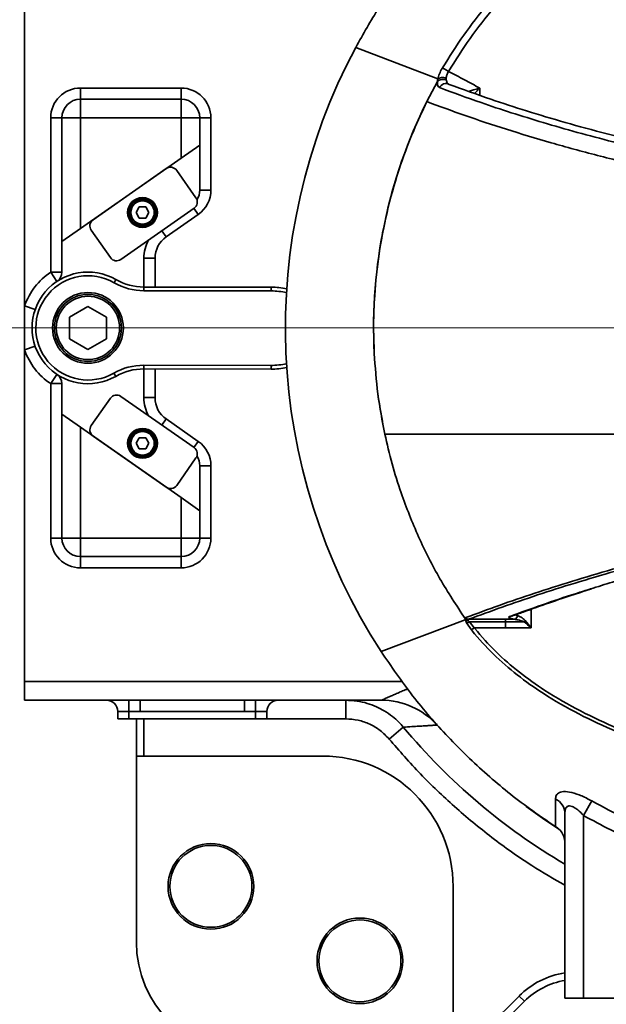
# Model space of a CAD drawing. Header units: millimetres. Extents: x 6316 to 18291, y -19059 to -9021.
# Tile 9 of 146: x 10353 to 10510, y -15990 to -15726. Entities that reach past the tile are written whole.
import ezdxf

# ---------------------------------------------------------------- set-up
doc = ezdxf.new("R2010")
doc.units = ezdxf.units.MM
doc.header["$LTSCALE"] = 10
doc.linetypes.add('CENTER', pattern=[50.8, 31.75, -6.35, 6.35, -6.35])
doc.layers.add('中心线层', color=1, linetype='CENTER')

msp = doc.modelspace()

# ---------------------------------------------------------------- linework, layer by layer
at = {"color": 7, "linetype": 'Continuous', "lineweight": 35}
for p, q in [((10354.24, -15802.46), (10354.24, -15713.37)), ((10465.15, -15741.5), (10443.09, -15733.03)), ((10462.2, -15747.6), (10465.03, -15742.21)), ((10467.39, -15741.3), (10467.41, -15741.76)), ((10369.24, -15743.94), (10396.24, -15743.94)), ((10369.24, -15743.94), (10369.24, -15746.94)), ((10396.24, -15743.94), (10396.24, -15746.94)), ((10476.41, -15743.95), (10476.41, -15745.9)), ((10369.24, -15746.94), (10369.24, -15751.94)), ((10369.24, -15746.94), (10396.24, -15746.94)), ((10396.24, -15746.94), (10396.24, -15751.94)), ((10361.24, -15751.94), (10364.24, -15751.94)), ((10361.24, -15793.41), (10361.24, -15751.94)), ((10364.24, -15751.94), (10369.24, -15751.94)), ((10364.24, -15785.2), (10364.24, -15751.94)), ((10396.24, -15751.94), (10369.24, -15751.94)), ((10369.24, -15751.94), (10369.24, -15781.7)), ((10401.24, -15751.94), (10396.24, -15751.94)), ((10396.24, -15762.79), (10396.24, -15751.94)), ((10401.24, -15751.94), (10401.24, -15759.29)), ((10404.24, -15751.94), (10401.24, -15751.94)), ((10404.24, -15751.94), (10404.24, -15771.34)), ((10401.24, -15759.29), (10396.24, -15762.79)), ((10401.24, -15771.34), (10401.24, -15759.29)), ((10396.24, -15762.79), (10369.24, -15781.7)), ((10392.27, -15765.58), (10372.61, -15779.34)), ((10400.21, -15773.44), (10395.05, -15766.07)), ((10404.24, -15771.34), (10401.24, -15771.34)), ((10380.06, -15789.99), (10399.72, -15776.23)), ((10384.15, -15777.37), (10385.01, -15775.87)), ((10385.01, -15778.87), (10384.15, -15777.37)), ((10385.01, -15775.87), (10386.74, -15775.87)), ((10386.74, -15775.87), (10387.61, -15777.37)), ((10387.61, -15777.37), (10386.74, -15778.87)), ((10400.83, -15777.89), (10399.69, -15776.25)), ((10386.74, -15778.87), (10385.01, -15778.87)), ((10400.83, -15777.89), (10392.23, -15783.91)), ((10369.24, -15781.7), (10364.24, -15785.2)), ((10372.12, -15782.13), (10377.28, -15789.5)), ((10392.23, -15783.91), (10391.08, -15782.28)), ((10364.24, -15785.2), (10364.24, -15793.41)), ((10386.24, -15789.65), (10386.24, -15797.39)), ((10386.24, -15789.65), (10389.24, -15789.65)), ((10389.24, -15789.65), (10389.24, -15797.4)), ((10361.24, -15793.41), (10364.24, -15793.41)), ((10361.24, -15793.41), (10362.91, -15795.9)), ((10378.74, -15795.38), (10378.24, -15796.25)), ((10386.23, -15797.39), (10386.22, -15798.39)), ((10420.41, -15798.44), (10386.22, -15798.39)), ((10386.23, -15797.39), (10420.41, -15797.44)), ((10420.41, -15797.44), (10420.41, -15798.44)), ((10354.24, -15814.29), (10354.24, -15802.46)), ((10354.24, -15802.46), (10357.08, -15803.44)), ((10371.24, -15802.6), (10366.24, -15805.49)), ((10376.24, -15805.49), (10371.24, -15802.6)), ((10366.24, -15805.49), (10366.24, -15811.26)), ((10376.24, -15811.26), (10376.24, -15805.49)), ((10366.24, -15811.26), (10371.24, -15814.15)), ((10371.24, -15814.15), (10376.24, -15811.26)), ((10354.24, -15814.29), (10357.08, -15813.3)), ((10354.24, -15903.37), (10354.24, -15814.29)), ((10386.2, -15818.39), (10420.38, -15818.44)), ((10386.2, -15819.39), (10386.2, -15818.39)), ((10420.38, -15819.44), (10386.2, -15819.39)), ((10386.24, -15819.39), (10386.24, -15827.1)), ((10389.24, -15819.4), (10389.24, -15827.1)), ((10420.38, -15818.44), (10420.38, -15819.44)), ((10362.91, -15820.85), (10361.24, -15823.34)), ((10378.71, -15821.38), (10378.21, -15820.52)), ((10364.24, -15823.34), (10361.24, -15823.34)), ((10361.24, -15864.81), (10361.24, -15823.34)), ((10364.24, -15831.55), (10364.24, -15823.34)), ((10377.28, -15827.25), (10372.12, -15834.62)), ((10399.72, -15840.52), (10380.06, -15826.76)), ((10386.24, -15827.1), (10389.24, -15827.1)), ((10364.24, -15864.81), (10364.24, -15831.55)), ((10364.24, -15831.55), (10369.24, -15835.05)), ((10391.08, -15834.47), (10392.23, -15832.83)), ((10392.23, -15832.83), (10400.83, -15838.86)), ((10369.24, -15835.05), (10369.24, -15864.81)), ((10369.24, -15835.05), (10396.24, -15853.96)), ((10372.61, -15837.41), (10392.27, -15851.17)), ((10384.15, -15839.37), (10385.01, -15837.87)), ((10385.01, -15837.87), (10386.74, -15837.87)), ((10386.74, -15837.87), (10387.61, -15839.37)), ((10385.01, -15840.87), (10384.15, -15839.37)), ((10386.74, -15840.87), (10385.01, -15840.87)), ((10387.61, -15839.37), (10386.74, -15840.87)), ((10399.69, -15840.5), (10400.83, -15838.86)), ((10395.05, -15850.68), (10400.21, -15843.31)), ((10401.24, -15845.41), (10401.24, -15857.46)), ((10401.24, -15845.41), (10404.24, -15845.41)), ((10404.24, -15845.41), (10404.24, -15864.81)), ((10396.24, -15864.81), (10396.24, -15853.96)), ((10396.24, -15853.96), (10401.24, -15857.46)), ((10401.24, -15857.46), (10401.24, -15864.81)), ((10364.24, -15864.81), (10361.24, -15864.81)), ((10369.24, -15864.81), (10364.24, -15864.81)), ((10369.24, -15864.81), (10396.24, -15864.81)), ((10369.24, -15864.81), (10369.24, -15869.81)), ((10396.24, -15864.81), (10401.24, -15864.81)), ((10396.24, -15864.81), (10396.24, -15869.81)), ((10401.24, -15864.81), (10404.24, -15864.81)), ((10396.24, -15869.81), (10369.24, -15869.81)), ((10369.24, -15869.81), (10369.24, -15872.81)), ((10396.24, -15869.81), (10396.24, -15872.81)), ((10396.24, -15872.81), (10369.24, -15872.81)), ((10490.18, -15883.93), (10490.18, -15888.89)), ((10449.9, -15895.27), (10472.52, -15886.76)), ((10472.52, -15886.76), (10472.48, -15886.46)), ((10472.52, -15886.77), (10472.52, -15886.76)), ((10474.18, -15889.47), (10472.87, -15887.55)), ((10473.63, -15887.31), (10474.92, -15888.89)), ((10483.26, -15886.64), (10485.75, -15886.64)), ((10483.26, -15888.89), (10474.92, -15888.89)), ((10490.18, -15888.89), (10483.26, -15888.89)), ((10354.24, -15903.37), (10354.24, -15908.37)), ((10455.68, -15903.37), (10354.24, -15903.37)), ((10354.24, -15908.37), (10450, -15908.37)), ((10382.24, -15911.37), (10382.24, -15908.37)), ((10385.24, -15908.37), (10385.24, -15911.37)), ((10413.24, -15911.37), (10413.24, -15908.37)), ((10416.24, -15911.37), (10416.24, -15908.37)), ((10440.44, -15908.37), (10440.44, -15913.37)), ((10450.01, -15908.37), (10450, -15908.37)), ((10382.24, -15911.37), (10379.24, -15911.37)), ((10379.24, -15913.37), (10379.24, -15911.37)), ((10382.24, -15911.37), (10382.24, -15913.37)), ((10385.24, -15911.37), (10382.24, -15911.37)), ((10413.24, -15911.37), (10385.24, -15911.37)), ((10416.24, -15911.37), (10413.24, -15911.37)), ((10419.24, -15911.37), (10416.24, -15911.37)), ((10416.24, -15913.37), (10416.24, -15911.37)), ((10419.24, -15911.37), (10419.24, -15913.37)), ((10382.24, -15913.37), (10379.24, -15913.37)), ((10416.24, -15913.37), (10382.24, -15913.37)), ((10384.24, -15913.37), (10384.24, -15923.37)), ((10386.24, -15923.37), (10386.24, -15913.37)), ((10419.24, -15913.37), (10416.24, -15913.37)), ((10419.24, -15913.37), (10440.44, -15913.37)), ((10464.91, -15915.05), (10464.92, -15915.04)), ((10464.92, -15915.04), (10466.93, -15917.25)), ((10452.06, -15918.79), (10455.88, -15915.6)), ((10384.24, -15923.37), (10386.24, -15923.37)), ((10384.24, -15923.37), (10384.24, -15973.37)), ((10434.24, -15923.37), (10386.24, -15923.37)), ((10506.44, -15935.41), (10504.24, -15939.35)), ((10499.24, -15988.37), (10499.24, -15938.76)), ((10504.24, -15939.35), (10504.24, -15988.37)), ((10469.24, -16001.07), (10469.24, -15958.37)), ((10478.69, -15996.1), (10486.97, -15987.82)), ((10488.39, -15989.23), (10480.1, -15997.52)), ((10488.39, -15989.23), (10486.97, -15987.82)), ((10504.24, -15988.37), (10499.24, -15988.37)), ((10534.24, -15988.37), (10504.24, -15988.37))]:
    msp.add_line(p, q, dxfattribs=at)
at = {"color": 7, "linetype": 'Continuous', "lineweight": 35, "flags": 128}
for points in [[(10466.4, -15738.5), (10466.51, -15738.57), (10466.65, -15738.65), (10466.83, -15738.75), (10467.03, -15738.88), (10467.26, -15739.01), (10467.5, -15739.15), (10467.76, -15739.31), (10468.02, -15739.46)], [(10484.53, -15885.84), (10484.72, -15885.82), (10484.87, -15885.78)], [(10484.87, -15885.78), (10484.9, -15885.77), (10484.97, -15885.74)], [(10473.4, -15886.64), (10480.86, -15886.64), (10483.26, -15886.64)], [(10483.26, -15887.31), (10481.26, -15887.31), (10473.63, -15887.31)], [(10488.28, -15887.31), (10486.6, -15887.31), (10483.26, -15887.31)], [(10488.89, -15936.92), (10493.22, -15940.03), (10497.66, -15942.99)]]:
    msp.add_lwpolyline(points, dxfattribs=at)
at = {"color": 7, "linetype": 'Continuous', "lineweight": 35}
for centre, radius in [((10385.88, -15777.37), 4), ((10385.88, -15777.37), 3.8), ((10385.88, -15777.37), 3.5), ((10385.88, -15777.37), 3.15), ((10371.24, -15808.37), 9.5), ((10371.24, -15808.37), 9), ((10371.24, -15808.37), 8.5), ((10385.88, -15839.37), 4), ((10385.88, -15839.37), 3.8), ((10385.88, -15839.37), 3.5), ((10385.88, -15839.37), 3.15), ((10404.24, -15958.37), 11.5), ((10404.24, -15958.37), 11), ((10444.24, -15978.37), 11.5), ((10444.24, -15978.37), 11)]:
    msp.add_circle(centre, radius, dxfattribs=at)
for centre, radius, start, end in [((10584.24, -15808.37), 160, 151.9076, 212.8945), ((10467.31, -15744.64), 1.9, 62.5098, 154.5548), ((10369.24, -15751.94), 8, 90, 180), ((10396.24, -15751.94), 8, 0, 90), ((10369.24, -15751.94), 5, 90, 180), ((10396.24, -15751.94), 5, 0, 90), ((10584.24, -15808.37), 136.34, 153.5274, 182.8696), ((10393.41, -15767.21), 2, 35, 125), ((10396.24, -15771.34), 5, 327.9867, 0), ((10396.24, -15771.34), 8, 305, 0), ((10398.58, -15774.59), 2, 305, 35), ((10373.75, -15780.98), 2, 125, 215), ((10396.24, -15789.65), 10, 150.8419, 180), ((10396.24, -15789.65), 7, 125, 180), ((10378.92, -15788.35), 2, 215, 305), ((10371.24, -15808.37), 18, 123.749, 160.8119), ((10371.24, -15808.37), 15, 59.9972, 299.8501), ((10361.24, -15793.41), 3, 303.749, 0), ((10371.24, -15808.37), 14, 59.9972, 299.8501), ((10386.25, -15782.39), 15, 239.9972, 269.9236), ((10386.25, -15782.39), 16, 239.9972, 269.9236), ((10420.38, -15817.44), 20, 77.855, 89.9236), ((10420.38, -15817.44), 19, 77.4004, 89.9236), ((10371.24, -15808.37), 18, 199.1881, 236.251), ((10386.18, -15834.39), 16, 89.9236, 119.8501), ((10386.18, -15834.39), 15, 89.9236, 119.8501), ((10420.4, -15799.44), 19, 269.9236, 282.5503), ((10420.4, -15799.44), 20, 269.9236, 282.1007), ((10361.24, -15823.34), 3, 0, 56.251), ((10378.92, -15828.4), 2, 55, 145), ((10396.24, -15827.1), 10, 180, 209.1581), ((10396.24, -15827.1), 7, 180, 235), ((10373.75, -15835.77), 2, 145, 235), ((10398.58, -15842.16), 2, 325, 55), ((10396.24, -15845.41), 8, 0, 55), ((10396.24, -15845.41), 5, 0, 32.0133), ((10393.41, -15849.53), 2, 235, 325), ((10369.24, -15864.81), 8, 180, 270), ((10369.24, -15864.81), 5, 180, 270), ((10396.24, -15864.81), 5, 270, 0), ((10396.24, -15864.81), 8, 270, 0), ((10485.49, -15885.67), 1, 285.2983, 1.4594), ((10473.46, -15885.66), 0.983, 212.3641, 266.5571), ((10472.78, -15885.9), 1.65, 273.2246, 301.1642), ((10485.4, -15884.12), 4.3, 312.0175, 317.975), ((10376.24, -15911.37), 3, 0, 90), ((10422.24, -15911.37), 3, 90, 180), ((10450, -15928.37), 20, 41.7908, 89.9997), ((10450, -15928.37), 20, 41.7958, 89.9985), ((10584.24, -15808.37), 167.26, 219.8725, 239.4558), ((10434.24, -15958.37), 35, 0, 90), ((10494.91, -15938.88), 4.34, 1.6224, 65.0855), ((10414.24, -15973.37), 30, 180, 270), ((10502.53, -16003.37), 22, 98.5855, 135), ((10502.53, -16003.37), 20, 99.4516, 135)]:
    msp.add_arc(centre, radius, start, end, dxfattribs=at)
for centre, major_axis, ratio, start_param in [((10490.18, -15886.1), (6, 0), 0.131652, 2.796685), ((10490.18, -15885.11), (5, 0), 0.157983, 3.621394)]:
    msp.add_ellipse(centre, major_axis=major_axis, ratio=ratio, start_param=start_param, end_param=3.883946, dxfattribs=at)
for points, knots in [([(10443.09, -15733.03), (10445.12, -15729.44), (10449.17, -15722.25), (10456.27, -15712.09), (10464.1, -15702.5), (10470.98, -15695.14), (10475.4, -15691.18), (10476.74, -15689.98)], [0, 0, 0, 0, 0.225301, 0.450603, 0.675904, 0.901205, 1, 1, 1, 1]), ([(10466.4, -15738.5), (10468.25, -15735.56), (10471.94, -15729.68), (10478.43, -15721.39), (10485.65, -15713.6), (10492.11, -15707.56), (10496.3, -15704.39), (10497.64, -15703.37)], [0, 0, 0, 0, 0.220141, 0.440274, 0.666781, 0.8933, 1, 1, 1, 1]), ([(10501.06, -15703.12), (10498.97, -15704.69), (10494.14, -15708.3), (10487.19, -15714.73), (10480.13, -15722.3), (10473.64, -15730.52), (10469.89, -15736.48), (10468.02, -15739.46)], [0, 0, 0, 0, 0.158336, 0.365761, 0.573175, 0.786584, 1, 1, 1, 1]), ([(10465.15, -15741.5), (10465.27, -15741.06), (10465.52, -15740.18), (10466.04, -15739.12), (10466.36, -15738.57), (10466.4, -15738.5)], [0, 0, 0, 0, 0.4624331, 0.9271174, 1, 1, 1, 1]), ([(10468.02, -15739.46), (10467.99, -15739.5), (10467.79, -15739.82), (10467.5, -15740.47), (10467.43, -15741.02), (10467.39, -15741.3)], [0, 0, 0, 0, 0.071971, 0.531407, 1, 1, 1, 1]), ([(10468.02, -15739.46), (10469.44, -15740.22), (10472.23, -15741.72), (10475.03, -15743.21), (10476.41, -15743.95)], [0, 0, 0, 0, 0.508222, 1, 1, 1, 1]), ([(10465.03, -15742.21), (10465.03, -15742.21), (10465.06, -15741.99), (10465.1, -15741.74), (10465.15, -15741.5)], [0, 0, 0, 0, 0.000595, 1, 1, 1, 1]), ([(10465.59, -15743.82), (10465.41, -15743.69), (10465.03, -15743.43), (10465.03, -15742.62), (10465.04, -15742.21)], [0, 0, 0, 0, 0.4839942, 1, 1, 1, 1]), ([(10467.41, -15741.76), (10467.48, -15742.04), (10467.61, -15742.6), (10468, -15742.84), (10468.18, -15742.95)], [0, 0, 0, 0, 0.510267, 1, 1, 1, 1]), ([(10468.18, -15742.95), (10471.83, -15744.29), (10478.41, -15746.69), (10488.87, -15750.1), (10499.22, -15753.21), (10510.41, -15756.26), (10522.52, -15759.24), (10534.91, -15761.97), (10547.48, -15764.47), (10560.13, -15766.74), (10572.69, -15768.75), (10584.98, -15770.51), (10596.82, -15772.05), (10609.28, -15773.5), (10621.91, -15774.81), (10633.47, -15775.89), (10640.83, -15776.48), (10643.94, -15776.74)], [0, 0, 0, 0, 0.101173, 0.182437, 0.263792, 0.345138, 0.426418, 0.507618, 0.575245, 0.642905, 0.710509, 0.76281, 0.815186, 0.867539, 0.919811, 0.966066, 1, 1, 1, 1]), ([(10643.3, -15778.64), (10642.11, -15778.54), (10637.66, -15778.19), (10630.22, -15777.51), (10619.64, -15776.48), (10608.16, -15775.24), (10595.96, -15773.78), (10584.37, -15772.23), (10573.23, -15770.6), (10562.56, -15768.89), (10552.33, -15767.1), (10542.66, -15765.26), (10532.64, -15763.2), (10522.42, -15760.92), (10512.12, -15758.41), (10502.45, -15755.84), (10493.35, -15753.22), (10484.78, -15750.57), (10475.37, -15747.44), (10469.25, -15745.18), (10465.59, -15743.82)], [0, 0, 0, 0, 0.012692, 0.047591, 0.08249, 0.132973, 0.183531, 0.234108, 0.284616, 0.337041, 0.389508, 0.44199, 0.494432, 0.561593, 0.628782, 0.695955, 0.763742, 0.831544, 0.899338, 1, 1, 1, 1]), ([(10473.47, -15744.84), (10473.53, -15744.82), (10473.89, -15744.72), (10474.79, -15744.44), (10475.73, -15744.15), (10476.3, -15743.98), (10476.41, -15743.95), (10476.41, -15743.95)], [0, 0, 0, 0, 0.082982, 0.456476, 0.897485, 0.995558, 1, 1, 1, 1]), ([(10476.41, -15743.95), (10476.41, -15743.95), (10476.33, -15744.03), (10475.91, -15744.45), (10475.41, -15744.95), (10475.04, -15745.32), (10474.98, -15745.38)], [0, 0, 0, 0, 0.007002, 0.161598, 0.856829, 1, 1, 1, 1]), ([(10448.07, -15815.2), (10447.99, -15812.61), (10447.81, -15807.43), (10448.17, -15798.48), (10449.24, -15788.41), (10451.37, -15777.22), (10454.47, -15766.14), (10458.12, -15756.21), (10460.99, -15750.16), (10462.2, -15747.6)], [0, 0, 0, 0, 0.111246, 0.222863, 0.384454, 0.546048, 0.712223, 0.878397, 1, 1, 1, 1]), ([(10641.71, -15782.85), (10641.1, -15782.8), (10639.65, -15782.69), (10637.37, -15782.5), (10634.84, -15782.28), (10632.3, -15782.06), (10629.75, -15781.83), (10627.19, -15781.6), (10623.38, -15781.24), (10618.17, -15780.73), (10611.44, -15780.03), (10605.14, -15779.33), (10599.37, -15778.65), (10594.41, -15778.04), (10590.95, -15777.6), (10588.99, -15777.34), (10588.36, -15777.26), (10587.73, -15777.17), (10587.11, -15777.09), (10586.47, -15777.01), (10585.83, -15776.92), (10585.02, -15776.81), (10583.9, -15776.66), (10582.35, -15776.44), (10580.14, -15776.13), (10577.21, -15775.71), (10573.5, -15775.16), (10570.26, -15774.67), (10567.8, -15774.28), (10566.31, -15774.04), (10564.96, -15773.83), (10563.65, -15773.61), (10562.19, -15773.37), (10560.58, -15773.11), (10558.85, -15772.81), (10557.2, -15772.53), (10555.64, -15772.26), (10554.15, -15772), (10550.18, -15771.29), (10544, -15770.14), (10535.99, -15768.54), (10528.57, -15766.97), (10521.47, -15765.36), (10514.58, -15763.72), (10507.94, -15762.04), (10501.61, -15760.35), (10493.3, -15758.02), (10483.4, -15755.02), (10472.29, -15751.33), (10465.56, -15748.84), (10462.2, -15747.6)], [0, 0, 0, 0, 0.006439, 0.01545, 0.024574, 0.03381, 0.043161, 0.052626, 0.062209, 0.085701, 0.111746, 0.140377, 0.160714, 0.182213, 0.202108, 0.204781, 0.207471, 0.210176, 0.212898, 0.215635, 0.218389, 0.221342, 0.226237, 0.23308, 0.241878, 0.255693, 0.272626, 0.292707, 0.300899, 0.307526, 0.314002, 0.320328, 0.326502, 0.335408, 0.343976, 0.352203, 0.360088, 0.36763, 0.374826, 0.421061, 0.465293, 0.50745, 0.549683, 0.593938, 0.637721, 0.680988, 0.724611, 0.816487, 0.908416, 1, 1, 1, 1]), ([(10450.93, -15836.87), (10450.24, -15833.3), (10448.85, -15826.14), (10448.33, -15818.85), (10448.07, -15815.2)], [0, 0, 0, 0, 0.4983758, 1, 1, 1, 1]), ([(10472.48, -15886.46), (10470.15, -15882.93), (10465.5, -15875.88), (10459.81, -15864.54), (10455.68, -15854.14), (10452.77, -15844.88), (10451.53, -15839.54), (10450.91, -15836.87)], [0, 0, 0, 0, 0.232719, 0.465438, 0.698157, 0.8490785, 1, 1, 1, 1]), ([(10450.92, -15836.87), (10454.29, -15836.87), (10461.03, -15836.87), (10471.74, -15836.87), (10483, -15836.87), (10494.93, -15836.87), (10506.65, -15836.87), (10518.02, -15836.87), (10528.93, -15836.87), (10540.44, -15836.87), (10551.9, -15836.87), (10563.2, -15836.87), (10574.28, -15836.87), (10585.89, -15836.87), (10598.04, -15836.87), (10610.87, -15836.87), (10624.53, -15836.87), (10634.28, -15836.87), (10639.59, -15836.87), (10639.9, -15836.87)], [0, 0, 0, 0, 0.0792618, 0.1585698, 0.237871, 0.3171355, 0.3963608, 0.4574494, 0.5185752, 0.5796856, 0.6407531, 0.6911039, 0.7415361, 0.7919733, 0.8423624, 0.892677, 0.944641, 0.9967781, 1, 1, 1, 1]), ([(10472.63, -15886.18), (10475.6, -15885.08), (10481.55, -15882.89), (10491.05, -15879.63), (10501.12, -15876.39), (10511.91, -15873.19), (10522.77, -15870.23), (10533.61, -15867.53), (10544.36, -15865.07), (10554.98, -15862.86), (10565.34, -15860.89), (10575.28, -15859.15), (10585.8, -15857.46), (10596.58, -15855.9), (10607.58, -15854.45), (10618.78, -15853.13), (10629.63, -15851.97), (10636.98, -15851.3), (10640.21, -15851.01)], [0, 0, 0, 0, 0.083265, 0.16658, 0.249884, 0.333144, 0.416362, 0.483541, 0.550739, 0.617901, 0.66929, 0.720728, 0.772148, 0.823512, 0.870046, 0.9167, 0.963371, 1, 1, 1, 1]), ([(10640.24, -15851.93), (10637.19, -15852.21), (10630.04, -15852.84), (10619.39, -15853.95), (10608.23, -15855.24), (10597.34, -15856.64), (10586.74, -15858.14), (10576.44, -15859.76), (10566.7, -15861.43), (10556.36, -15863.35), (10545.6, -15865.56), (10534.6, -15868.04), (10523.6, -15870.75), (10512.68, -15873.7), (10501.89, -15876.88), (10491.82, -15880.1), (10482.32, -15883.36), (10476.37, -15885.54), (10473.4, -15886.64)], [0, 0, 0, 0, 0.034668, 0.081342, 0.128, 0.174537, 0.224859, 0.275233, 0.325624, 0.375969, 0.444759, 0.513587, 0.582396, 0.665862, 0.74937, 0.832923, 0.916487, 1, 1, 1, 1]), ([(10506.13, -15878.48), (10508.07, -15877.87), (10513.22, -15876.23), (10522.18, -15873.65), (10533.02, -15870.74), (10543.34, -15868.24), (10552.99, -15866.08), (10561.76, -15864.27), (10571.16, -15862.47), (10581.27, -15860.7), (10592.14, -15858.97), (10603.8, -15857.3), (10616.34, -15855.71), (10628.49, -15854.34), (10636.77, -15853.56), (10640.27, -15853.23)], [0, 0, 0, 0, 0.064469, 0.170406, 0.273021, 0.375629, 0.44455, 0.513487, 0.582398, 0.654226, 0.726089, 0.797896, 0.871826, 0.945826, 1, 1, 1, 1]), ([(10484.53, -15885.84), (10487.39, -15884.8), (10493.12, -15882.74), (10500.32, -15880.29), (10504.85, -15878.88), (10506.13, -15878.48)], [0, 0, 0, 0, 0.418013, 0.836016, 1, 1, 1, 1]), ([(10485, -15885.79), (10486.01, -15885.42), (10489.31, -15884.21), (10494.86, -15882.27), (10500.97, -15880.2), (10504.86, -15878.95), (10506.44, -15878.45)], [0, 0, 0, 0, 0.150446, 0.488131, 0.790637, 1, 1, 1, 1]), ([(10484.83, -15885.8), (10484.83, -15885.8), (10484.81, -15885.81), (10484.85, -15885.79), (10484.87, -15885.78)], [0, 0, 0, 0, 0.213445, 1, 1, 1, 1]), ([(10486.49, -15885.64), (10486.74, -15885.73), (10487.33, -15885.92), (10488.1, -15886.46), (10488.51, -15886.9), (10488.6, -15887)], [0, 0, 0, 0, 0.364992, 0.860638, 1, 1, 1, 1]), ([(10472.48, -15886.46), (10472.48, -15886.41), (10472.5, -15886.27), (10472.58, -15886.22), (10472.63, -15886.18)], [0, 0, 0, 0, 0.364154, 1, 1, 1, 1]), ([(10472.87, -15887.55), (10472.78, -15887.37), (10472.63, -15887.1), (10472.55, -15886.85), (10472.52, -15886.77)], [0, 0, 0, 0, 0.632344, 1, 1, 1, 1]), ([(10472.52, -15886.77), (10472.57, -15886.8), (10472.68, -15886.88), (10472.87, -15886.95), (10473.09, -15886.99), (10473.24, -15886.98), (10473.32, -15886.97)], [0, 0, 0, 0, 0.248186, 0.4974276, 0.7479606, 1, 1, 1, 1]), ([(10473.4, -15886.64), (10473.37, -15886.65), (10473.29, -15886.67), (10473.25, -15886.73), (10473.25, -15886.77), (10473.25, -15886.78)], [0, 0, 0, 0, 0.463809, 0.931385, 1, 1, 1, 1]), ([(10473.25, -15886.78), (10473.25, -15886.81), (10473.26, -15886.87), (10473.3, -15886.94), (10473.32, -15886.97)], [0, 0, 0, 0, 0.584423, 1, 1, 1, 1]), ([(10473.32, -15886.97), (10473.38, -15887.05), (10473.47, -15887.17), (10473.59, -15887.28), (10473.63, -15887.31)], [0, 0, 0, 0, 0.679649, 1, 1, 1, 1]), ([(10483.26, -15888.89), (10483.26, -15888.51), (10483.26, -15887.98), (10483.26, -15887.46), (10483.26, -15887.31)], [0, 0, 0, 0, 0.701303, 1, 1, 1, 1]), ([(10488.28, -15887.31), (10487.75, -15887.11), (10486.89, -15886.79), (10486.07, -15886.68), (10485.75, -15886.64)], [0, 0, 0, 0, 0.622766, 1, 1, 1, 1]), ([(10490.18, -15888.89), (10490.17, -15888.89), (10489.54, -15888.36), (10488.91, -15887.83), (10488.28, -15887.31)], [0, 0, 0, 0, 0.006248, 1, 1, 1, 1]), ([(10488.6, -15887), (10489.12, -15887.62), (10489.64, -15888.25), (10490.17, -15888.89), (10490.18, -15888.89)], [0, 0, 0, 0, 0.993752, 1, 1, 1, 1]), ([(10641.8, -15938.07), (10637.62, -15938.01), (10626.01, -15937.86), (10607.03, -15936.67), (10587.04, -15934.68), (10569.3, -15932.17), (10553.81, -15929.31), (10538.5, -15925.63), (10524.92, -15921.43), (10513.07, -15916.91), (10502.95, -15912.21), (10494.03, -15907.1), (10486.36, -15901.68), (10479.94, -15896.11), (10476.04, -15891.84), (10474.24, -15889.55), (10474.18, -15889.47)], [0, 0, 0, 0, 0.070004, 0.19422, 0.318313, 0.406141, 0.494085, 0.581939, 0.669644, 0.731852, 0.794113, 0.856225, 0.903611, 0.951087, 0.99836, 1, 1, 1, 1]), ([(10474.92, -15888.89), (10474.98, -15888.97), (10476.76, -15891.24), (10480.61, -15895.45), (10486.95, -15900.96), (10494.54, -15906.33), (10503.38, -15911.41), (10513.44, -15916.08), (10525.43, -15920.72), (10534.23, -15923.28), (10539.48, -15924.8)], [0, 0, 0, 0, 0.003855, 0.115345, 0.227314, 0.339073, 0.48639, 0.634059, 0.781605, 1, 1, 1, 1]), ([(10496.73, -15942.32), (10494.39, -15940.74), (10488.01, -15936.42), (10478.24, -15928.5), (10467.74, -15918.35), (10458.15, -15907.32), (10452.65, -15899.28), (10449.9, -15895.27)], [0, 0, 0, 0, 0.127012, 0.345259, 0.563506, 0.781753, 1, 1, 1, 1]), ([(10457.06, -15905.3), (10456.82, -15905.41), (10456.14, -15905.69), (10455.04, -15906.16), (10453.82, -15906.69), (10452.74, -15907.16), (10451.82, -15907.57), (10451.05, -15907.91), (10450.47, -15908.17), (10450.09, -15908.34), (10450.03, -15908.36), (10450.01, -15908.37)], [0, 0, 0, 0, 0.083119, 0.234468, 0.387232, 0.520526, 0.634934, 0.747504, 0.843382, 0.925852, 1, 1, 1, 1]), ([(10440.44, -15908.37), (10441.45, -15908.42), (10443.4, -15908.5), (10446.16, -15909.14), (10448.6, -15910.05), (10450.89, -15911.23), (10452.9, -15912.64), (10454.6, -15914.14), (10455.49, -15915.15), (10455.88, -15915.6)], [0, 0, 0, 0, 0.171489, 0.332468, 0.480756, 0.614881, 0.770275, 0.898506, 1, 1, 1, 1]), ([(10440.44, -15913.37), (10441.55, -15913.45), (10443.76, -15913.59), (10446.89, -15914.71), (10449.77, -15916.39), (10451.29, -15917.99), (10452.06, -15918.79)], [0, 0, 0, 0, 0.250724, 0.500061, 0.749342, 1, 1, 1, 1]), ([(10455.88, -15915.6), (10456.65, -15915.55), (10458.18, -15915.46), (10460.07, -15915.35), (10461.65, -15915.25), (10462.94, -15915.17), (10463.92, -15915.11), (10464.61, -15915.06), (10464.81, -15915.05), (10464.91, -15915.05)], [0, 0, 0, 0, 0.147107, 0.290427, 0.430802, 0.572555, 0.716531, 0.859009, 1, 1, 1, 1]), ([(10464.79, -15914.6), (10464.8, -15914.64), (10464.85, -15914.82), (10464.9, -15914.98), (10464.91, -15915.02), (10464.92, -15915.04)], [0, 0, 0, 0, 0.125902, 0.578086, 1, 1, 1, 1]), ([(10499.24, -15958.07), (10496.26, -15956.35), (10489.49, -15952.45), (10479.58, -15945.36), (10469.61, -15937.13), (10460.35, -15928.31), (10454.82, -15921.96), (10452.06, -15918.79)], [0, 0, 0, 0, 0.167576, 0.379351, 0.591118, 0.795561, 1, 1, 1, 1]), ([(10496.74, -15934.95), (10496.74, -15934.8), (10496.77, -15934.22), (10497.17, -15933.43), (10498.39, -15932.86), (10500.42, -15932.93), (10502.28, -15933.49), (10504.3, -15934.29), (10505.42, -15934.88), (10506.44, -15935.41)], [0, 0, 0, 0, 0.059304, 0.2288, 0.39267, 0.576411, 0.769202, 0.789028, 1, 1, 1, 1]), ([(10496.73, -15942.32), (10496.74, -15940.99), (10496.74, -15938.53), (10496.74, -15936.07), (10496.74, -15934.95)], [0, 0, 0, 0, 0.542885, 1, 1, 1, 1]), ([(10506.44, -15935.41), (10509.37, -15936.99), (10515.55, -15940.31), (10525.32, -15944.72), (10532.23, -15947.27), (10535.7, -15948.55)], [0, 0, 0, 0, 0.311508, 0.655142, 1, 1, 1, 1]), ([(10504.24, -15939.35), (10503.74, -15938.82), (10502.95, -15938), (10501.87, -15937.24), (10501.12, -15936.87), (10500.56, -15936.74), (10500.02, -15936.81), (10499.71, -15937.04), (10499.39, -15937.52), (10499.26, -15938.07), (10499.25, -15938.61), (10499.24, -15938.76)], [0, 0, 0, 0, 0.2347038, 0.3636149, 0.4442161, 0.5456016, 0.6086445, 0.7263546, 0.760038, 0.9343593, 1, 1, 1, 1]), ([(10534.24, -15952.72), (10531.68, -15951.8), (10526.54, -15949.94), (10518.97, -15946.75), (10511.51, -15943.26), (10506.67, -15940.65), (10504.24, -15939.35)], [0, 0, 0, 0, 0.249089, 0.498172, 0.749089, 1, 1, 1, 1]), ([(10496.99, -15942.49), (10496.95, -15942.46), (10496.87, -15942.41), (10496.78, -15942.35), (10496.73, -15942.32)], [0, 0, 0, 0, 0.43833, 1, 1, 1, 1]), ([(10496.99, -15942.49), (10497.44, -15942.84), (10498.29, -15943.51), (10498.73, -15944.5), (10498.95, -15944.96)], [0, 0, 0, 0, 0.521545, 1, 1, 1, 1]), ([(10498.95, -15944.96), (10499.09, -15945.52), (10499.24, -15946.08), (10499.24, -15946.66), (10499.24, -15946.67)], [0, 0, 0, 0, 0.988502, 1, 1, 1, 1])]:
    msp.add_open_spline(points, degree=3, knots=knots, dxfattribs=at)
for points in [[(10465.03, -15742.21), (10465.18, -15742.08), (10465.47, -15741.84), (10466.08, -15741.64), (10466.76, -15741.6), (10467.19, -15741.7), (10467.41, -15741.76)], [(10465.15, -15741.5), (10465.28, -15741.41), (10465.55, -15741.24), (10466.13, -15741.12), (10466.77, -15741.13), (10467.18, -15741.24), (10467.39, -15741.3)], [(10450.91, -15836.87), (10450.22, -15833.29), (10448.84, -15826.12), (10448.33, -15818.84), (10448.07, -15815.2)], [(10472.48, -15886.46), (10472.53, -15886.51), (10472.63, -15886.6), (10472.82, -15886.7), (10473.03, -15886.76), (10473.18, -15886.77), (10473.25, -15886.78)], [(10483.26, -15886.64), (10483.26, -15886.66), (10483.26, -15886.7), (10483.26, -15886.85), (10483.26, -15887.05), (10483.26, -15887.23), (10483.26, -15887.31)], [(10474.92, -15888.89), (10474.84, -15888.95), (10474.68, -15889.08), (10474.46, -15889.25), (10474.28, -15889.39), (10474.21, -15889.44), (10474.18, -15889.47)]]:
    msp.add_open_spline(points, degree=3, dxfattribs=at)
at = {"layer": '中心线层', "color": 1, "linetype": 'ByBlock', "lineweight": 20}
msp.add_line((10584.24, -15808.37), (10259.75, -15808.37), dxfattribs=at)
msp.add_circle((10584.24, -15808.37), 500, dxfattribs=at)

doc.saveas('drawing.dxf')
